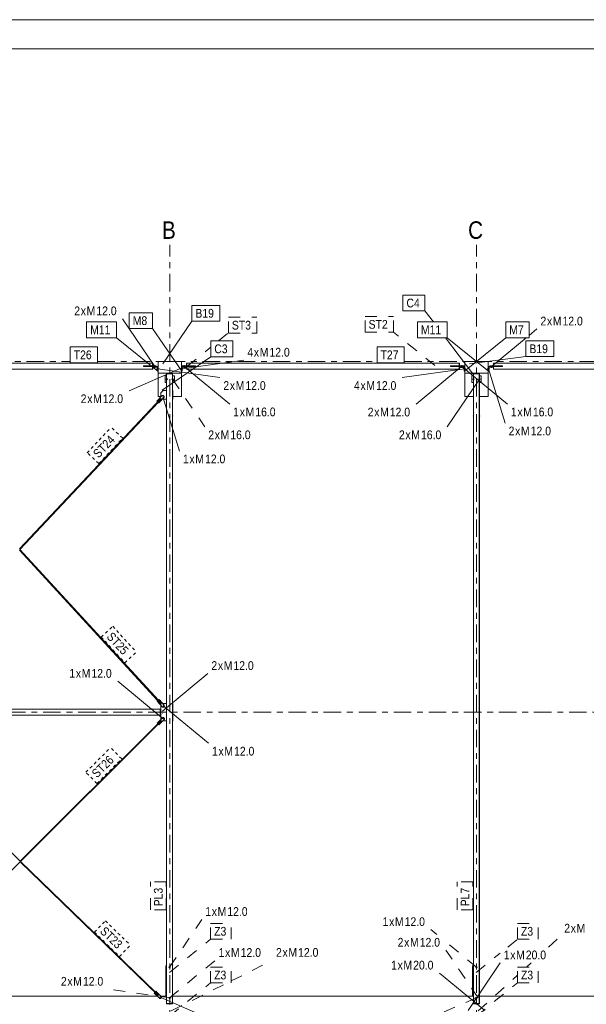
# Model space of a CAD drawing. Header units: millimetres. Extents: x -54 to 556, y -102 to 998.
# Tile 24 of 34: x 27 to 124, y 830 to 998. Entities that reach past the tile are written whole.
import ezdxf

# ---------------------------------------------------------------- set-up
doc = ezdxf.new("R2010")
doc.units = ezdxf.units.MM
for name, pattern in [('XKITLINE00', [0]), ('XKITLINE02', [4, 2, -2]), ('XKITLINE03', [6, 3, -1, 1, -1]), ('XKITLINE04', [3, 0.5, -0.5, 0.5, -0.5, 0.5, -0.5])]:
    doc.linetypes.add(name, pattern=pattern)
for name, color, linetype, lineweight in [('Arkusz rysunku', 3, 'Continuous', 0), ('Element', 2, 'Continuous', 0), ('Spoina', 1, 'Continuous', 0), ('Znak elementu', 2, 'Continuous', 0), ('Znak śruby', 4, 'Continuous', 0), ('Śruba', 3, 'Continuous', 0)]:
    doc.layers.add(name, color=color, linetype=linetype, lineweight=lineweight)
doc.styles.add('ARIAL', font='ARIAL.TTF')

msp = doc.modelspace()

# ---------------------------------------------------------------- hatches: boundary and pattern name
at = {"layer": 'Śruba'}
for points in [[(49.85, 939.25), (50, 939.25), (50, 939.15), (49.85, 939.15)], [(49.85, 939.15), (50, 939.15), (50, 939.05), (49.85, 939.05)], [(49.87, 939.25), (50.01, 939.25), (50.01, 939.15), (49.87, 939.15)], [(49.87, 939.15), (50.01, 939.15), (50.01, 939.05), (49.87, 939.05)], [(50.5, 938.82), (50.5, 938.68), (50.4, 938.68), (50.4, 938.82)], [(50.5, 938.82), (50.5, 938.68), (50.4, 938.68), (50.4, 938.82)], [(54.5, 938.68), (54.5, 938.82), (54.62, 938.82), (54.62, 938.68)], [(54.5, 938.68), (54.5, 938.82), (54.62, 938.82), (54.62, 938.68)], [(54.5, 938.68), (54.5, 938.82), (54.62, 938.82), (54.62, 938.68)], [(54.5, 938.68), (54.5, 938.82), (54.62, 938.82), (54.62, 938.68)], [(55.12, 939.17), (54.87, 939.17), (54.87, 939.29), (55.12, 939.29)], [(55.12, 939.03), (54.87, 939.03), (54.87, 939.15), (55.12, 939.15)], [(55.13, 939.15), (54.99, 939.15), (54.99, 939.25), (55.13, 939.25)], [(55.13, 939.03), (54.99, 939.03), (54.99, 939.15), (55.13, 939.15)], [(55.15, 939.15), (55, 939.15), (55, 939.25), (55.15, 939.25)], [(55.15, 939.03), (55, 939.03), (55, 939.15), (55.15, 939.15)], [(102.35, 939.25), (102.5, 939.25), (102.5, 939.15), (102.35, 939.15)], [(102.35, 939.15), (102.5, 939.15), (102.5, 939.03), (102.35, 939.03)], [(102.37, 939.25), (102.51, 939.25), (102.51, 939.15), (102.37, 939.15)], [(102.37, 939.15), (102.51, 939.15), (102.51, 939.03), (102.37, 939.03)], [(102.38, 939.29), (102.63, 939.29), (102.63, 939.17), (102.38, 939.17)], [(102.38, 939.15), (102.63, 939.15), (102.63, 939.03), (102.38, 939.03)], [(103, 938.82), (103, 938.68), (102.88, 938.68), (102.88, 938.82)], [(103, 938.82), (103, 938.68), (102.88, 938.68), (102.88, 938.82)], [(103, 938.82), (103, 938.68), (102.88, 938.68), (102.88, 938.82)], [(103, 938.82), (103, 938.68), (102.88, 938.68), (102.88, 938.82)], [(107, 938.68), (107, 938.82), (107.1, 938.82), (107.1, 938.68)], [(107, 938.68), (107, 938.82), (107.1, 938.82), (107.1, 938.68)], [(107.63, 939.15), (107.49, 939.15), (107.49, 939.25), (107.63, 939.25)], [(107.63, 939.05), (107.49, 939.05), (107.49, 939.15), (107.63, 939.15)], [(107.65, 939.15), (107.5, 939.15), (107.5, 939.25), (107.65, 939.25)], [(107.65, 939.05), (107.5, 939.05), (107.5, 939.15), (107.65, 939.15)], [(105.41, 937.01), (105.41, 937.02), (105.41, 937.03), (105.42, 937.03), (105.42, 937.04), (105.43, 937.05), (105.43, 937.06), (105.44, 937.06), (105.44, 937.07), (105.45, 937.07), (105.46, 937.08), (105.47, 937.08), (105.47, 937.09), (105.48, 937.09), (105.49, 937.09), (105.5, 937.09), (105.51, 937.09), (105.52, 937.09), (105.53, 937.09), (105.53, 937.08), (105.54, 937.08), (105.55, 937.07), (105.56, 937.07), (105.56, 937.06), (105.57, 937.06), (105.57, 937.05), (105.58, 937.04), (105.58, 937.03), (105.59, 937.03), (105.59, 937.02), (105.59, 937.01), (105.59, 937), (105.59, 936.99), (105.59, 936.98), (105.59, 936.97), (105.58, 936.97), (105.58, 936.96), (105.57, 936.95), (105.57, 936.94), (105.56, 936.94), (105.56, 936.93), (105.55, 936.93), (105.54, 936.92), (105.53, 936.92), (105.53, 936.91), (105.52, 936.91), (105.51, 936.91), (105.5, 936.91), (105.49, 936.91), (105.48, 936.91), (105.47, 936.91), (105.47, 936.92), (105.46, 936.92), (105.45, 936.93), (105.44, 936.93), (105.44, 936.94), (105.43, 936.94), (105.43, 936.95), (105.42, 936.96), (105.42, 936.97), (105.41, 936.97), (105.41, 936.98), (105.41, 936.99), (105.41, 937)], [(51.39, 933.96), (51.39, 933.96), (51.38, 933.95), (51.38, 933.94), (51.38, 933.94), (51.37, 933.93), (51.37, 933.93), (51.37, 933.92), (51.36, 933.92), (51.36, 933.91), (51.35, 933.91), (51.34, 933.91), (51.34, 933.9), (51.33, 933.9), (51.32, 933.9), (51.32, 933.9), (51.31, 933.9), (51.3, 933.9), (51.3, 933.9), (51.29, 933.91), (51.28, 933.91), (51.28, 933.91), (51.27, 933.92), (51.27, 933.92), (51.26, 933.93), (51.26, 933.93), (51.25, 933.94), (51.25, 933.94), (51.25, 933.95), (51.25, 933.96), (51.25, 933.96), (51.25, 933.97), (51.25, 933.98), (51.25, 933.98), (51.25, 933.99), (51.25, 934), (51.25, 934), (51.26, 934.01), (51.26, 934.01), (51.27, 934.02), (51.27, 934.02), (51.28, 934.03), (51.28, 934.03), (51.29, 934.04), (51.3, 934.04), (51.3, 934.04), (51.31, 934.04), (51.32, 934.04), (51.32, 934.04), (51.33, 934.04), (51.34, 934.04), (51.34, 934.04), (51.35, 934.03), (51.36, 934.03), (51.36, 934.02), (51.37, 934.02), (51.37, 934.02), (51.37, 934.01), (51.38, 934), (51.38, 934), (51.38, 933.99), (51.39, 933.98), (51.39, 933.98), (51.39, 933.97)], [(51.43, 881.1), (51.43, 881.09), (51.43, 881.09), (51.42, 881.08), (51.42, 881.07), (51.42, 881.07), (51.41, 881.06), (51.41, 881.06), (51.4, 881.05), (51.4, 881.05), (51.39, 881.05), (51.39, 881.04), (51.38, 881.04), (51.37, 881.04), (51.37, 881.04), (51.36, 881.04), (51.35, 881.04), (51.35, 881.04), (51.34, 881.04), (51.33, 881.04), (51.33, 881.05), (51.32, 881.05), (51.31, 881.05), (51.31, 881.06), (51.31, 881.06), (51.3, 881.07), (51.3, 881.07), (51.29, 881.08), (51.29, 881.09), (51.29, 881.09), (51.29, 881.1), (51.29, 881.11), (51.29, 881.11), (51.29, 881.12), (51.29, 881.13), (51.29, 881.13), (51.3, 881.14), (51.3, 881.15), (51.31, 881.15), (51.31, 881.16), (51.31, 881.16), (51.32, 881.17), (51.33, 881.17), (51.33, 881.17), (51.34, 881.17), (51.35, 881.18), (51.35, 881.18), (51.36, 881.18), (51.37, 881.18), (51.37, 881.18), (51.38, 881.17), (51.39, 881.17), (51.39, 881.17), (51.4, 881.17), (51.4, 881.16), (51.41, 881.16), (51.41, 881.15), (51.42, 881.15), (51.42, 881.14), (51.42, 881.13), (51.43, 881.13), (51.43, 881.12), (51.43, 881.11), (51.43, 881.11)], [(51.32, 880.19), (51.32, 880.19), (51.32, 880.18), (51.32, 880.17), (51.31, 880.17), (51.31, 880.16), (51.31, 880.16), (51.3, 880.15), (51.3, 880.15), (51.29, 880.14), (51.28, 880.14), (51.28, 880.14), (51.27, 880.13), (51.27, 880.13), (51.26, 880.13), (51.25, 880.13), (51.24, 880.13), (51.24, 880.13), (51.23, 880.13), (51.22, 880.14), (51.22, 880.14), (51.21, 880.14), (51.21, 880.15), (51.2, 880.15), (51.2, 880.16), (51.19, 880.16), (51.19, 880.17), (51.19, 880.17), (51.18, 880.18), (51.18, 880.19), (51.18, 880.19), (51.18, 880.2), (51.18, 880.21), (51.18, 880.21), (51.18, 880.22), (51.19, 880.23), (51.19, 880.23), (51.19, 880.24), (51.2, 880.24), (51.2, 880.25), (51.21, 880.25), (51.21, 880.26), (51.22, 880.26), (51.22, 880.26), (51.23, 880.27), (51.24, 880.27), (51.24, 880.27), (51.25, 880.27), (51.26, 880.27), (51.27, 880.27), (51.27, 880.27), (51.28, 880.26), (51.28, 880.26), (51.29, 880.26), (51.3, 880.25), (51.3, 880.25), (51.31, 880.24), (51.31, 880.24), (51.31, 880.23), (51.32, 880.23), (51.32, 880.22), (51.32, 880.21), (51.32, 880.21), (51.32, 880.2)], [(51.32, 879.79), (51.32, 879.79), (51.32, 879.78), (51.32, 879.77), (51.31, 879.77), (51.31, 879.76), (51.31, 879.76), (51.3, 879.75), (51.3, 879.75), (51.29, 879.74), (51.28, 879.74), (51.28, 879.74), (51.27, 879.73), (51.27, 879.73), (51.26, 879.73), (51.25, 879.73), (51.24, 879.73), (51.24, 879.73), (51.23, 879.73), (51.22, 879.74), (51.22, 879.74), (51.21, 879.74), (51.21, 879.75), (51.2, 879.75), (51.2, 879.76), (51.19, 879.76), (51.19, 879.77), (51.19, 879.77), (51.18, 879.78), (51.18, 879.79), (51.18, 879.79), (51.18, 879.8), (51.18, 879.81), (51.18, 879.81), (51.18, 879.82), (51.19, 879.83), (51.19, 879.83), (51.19, 879.84), (51.2, 879.84), (51.2, 879.85), (51.21, 879.85), (51.21, 879.86), (51.22, 879.86), (51.22, 879.86), (51.23, 879.87), (51.24, 879.87), (51.24, 879.87), (51.25, 879.87), (51.26, 879.87), (51.27, 879.87), (51.27, 879.87), (51.28, 879.86), (51.28, 879.86), (51.29, 879.86), (51.3, 879.85), (51.3, 879.85), (51.31, 879.84), (51.31, 879.84), (51.31, 879.83), (51.32, 879.83), (51.32, 879.82), (51.32, 879.81), (51.32, 879.81), (51.32, 879.8)], [(51.45, 878.87), (51.44, 878.86), (51.44, 878.86), (51.44, 878.85), (51.44, 878.84), (51.43, 878.84), (51.43, 878.83), (51.43, 878.83), (51.42, 878.82), (51.41, 878.82), (51.41, 878.81), (51.4, 878.81), (51.4, 878.81), (51.39, 878.81), (51.38, 878.81), (51.38, 878.81), (51.37, 878.81), (51.36, 878.81), (51.36, 878.81), (51.35, 878.81), (51.34, 878.81), (51.34, 878.82), (51.33, 878.82), (51.33, 878.83), (51.32, 878.83), (51.32, 878.84), (51.31, 878.84), (51.31, 878.85), (51.31, 878.86), (51.31, 878.86), (51.31, 878.87), (51.31, 878.88), (51.31, 878.88), (51.31, 878.89), (51.31, 878.9), (51.31, 878.9), (51.31, 878.91), (51.32, 878.91), (51.32, 878.92), (51.33, 878.93), (51.33, 878.93), (51.34, 878.93), (51.34, 878.94), (51.35, 878.94), (51.36, 878.94), (51.36, 878.94), (51.37, 878.95), (51.38, 878.95), (51.38, 878.95), (51.39, 878.94), (51.4, 878.94), (51.4, 878.94), (51.41, 878.94), (51.41, 878.93), (51.42, 878.93), (51.43, 878.93), (51.43, 878.92), (51.43, 878.92), (51.44, 878.91), (51.44, 878.9), (51.44, 878.9), (51.44, 878.89), (51.45, 878.88), (51.45, 878.88)], [(50.93, 831.22), (50.93, 831.21), (50.93, 831.21), (50.93, 831.2), (50.92, 831.19), (50.92, 831.19), (50.92, 831.18), (50.91, 831.18), (50.91, 831.17), (50.9, 831.17), (50.89, 831.16), (50.89, 831.16), (50.88, 831.16), (50.88, 831.16), (50.87, 831.16), (50.86, 831.16), (50.86, 831.16), (50.85, 831.16), (50.84, 831.16), (50.84, 831.16), (50.83, 831.16), (50.82, 831.17), (50.82, 831.17), (50.81, 831.18), (50.81, 831.18), (50.8, 831.19), (50.8, 831.19), (50.8, 831.2), (50.79, 831.21), (50.79, 831.21), (50.79, 831.22), (50.79, 831.23), (50.79, 831.23), (50.79, 831.24), (50.79, 831.25), (50.8, 831.25), (50.8, 831.26), (50.8, 831.26), (50.81, 831.27), (50.81, 831.28), (50.82, 831.28), (50.82, 831.28), (50.83, 831.29), (50.84, 831.29), (50.84, 831.29), (50.85, 831.29), (50.86, 831.3), (50.86, 831.3), (50.87, 831.3), (50.88, 831.29), (50.88, 831.29), (50.89, 831.29), (50.89, 831.29), (50.9, 831.28), (50.91, 831.28), (50.91, 831.28), (50.92, 831.27), (50.92, 831.26), (50.92, 831.26), (50.93, 831.25), (50.93, 831.25), (50.93, 831.24), (50.93, 831.23), (50.93, 831.23)]]:
    msp.add_hatch(color=256, dxfattribs=at).paths.add_polyline_path(points, flags=17)

# ---------------------------------------------------------------- linework, layer by layer
at = {"layer": 'Arkusz rysunku', "linetype": 'XKITLINE00', "lineweight": 0}
for p, q in [((556.05, 998.5), (-53.95, 998.5)), ((551.05, 993.5), (-48.95, 993.5))]:
    msp.add_line(p, q, dxfattribs=at)
at = {"layer": 'Element', "linetype": 'XKITLINE00', "lineweight": 0}
for p, q in [((5.94, 939.7), (49.53, 939.7)), ((49.53, 938.7), (5.94, 938.7)), ((48.03, 939.15), (48.03, 939.25)), ((48.03, 939.25), (50.17, 939.25)), ((49.7, 939.15), (48.03, 939.15)), ((49.53, 939.25), (49.53, 939.7)), ((49.6, 939.7), (49.53, 939.7)), ((49.53, 939.25), (49.53, 939.7)), ((49.53, 939.15), (49.53, 938.7)), ((49.53, 938.7), (49.53, 939.15)), ((49.53, 938.7), (49.6, 938.7)), ((49.57, 939.25), (49.57, 939.7)), ((49.57, 938.7), (49.57, 939.15)), ((49.6, 939.25), (49.6, 939.7)), ((49.6, 938.7), (49.6, 939.15)), ((49.7, 939.05), (49.7, 939.15)), ((49.7, 939.15), (50.5, 939.15)), ((50.4, 939.05), (49.7, 939.05)), ((49.92, 939.15), (49.92, 939.25)), ((50.17, 939.15), (50.17, 939.25)), ((50.17, 939.25), (50.19, 939.25)), ((50.19, 939.15), (50.19, 939.25)), ((50.4, 938.35), (50.4, 939.05)), ((54.5, 940), (50.5, 940)), ((50.5, 938), (50.5, 940)), ((54.5, 938), (54.5, 940)), ((55.3, 939.15), (54.5, 939.15)), ((54.62, 938.35), (54.62, 939.03)), ((54.62, 939.03), (55.3, 939.03)), ((54.65, 939.17), (54.65, 939.29)), ((54.65, 939.29), (55.4, 939.29)), ((54.65, 939.17), (54.81, 939.17)), ((54.81, 939.15), (54.81, 939.25)), ((56.94, 939.25), (54.81, 939.25)), ((54.83, 939.25), (54.83, 939.29)), ((55.05, 939.15), (55.05, 939.25)), ((55.12, 939.25), (55.12, 939.29)), ((55.3, 939.03), (55.3, 939.15)), ((56.94, 939.15), (55.3, 939.15)), ((55.4, 939.25), (55.4, 939.7)), ((55.4, 939.7), (55.44, 939.7)), ((55.4, 939.15), (55.4, 938.7)), ((55.4, 938.7), (55.44, 938.7)), ((55.44, 939.7), (55.44, 939.25)), ((55.44, 939.7), (102.03, 939.7)), ((55.44, 939.25), (55.44, 939.7)), ((55.44, 938.7), (55.44, 939.15)), ((55.44, 938.7), (55.44, 939.15)), ((102.03, 938.7), (55.44, 938.7)), ((56.94, 939.15), (56.94, 939.25)), ((56.94, 939.25), (56.94, 939.25)), ((56.94, 939.15), (56.94, 939.25)), ((56.94, 939.15), (56.94, 939.15)), ((100.53, 939.15), (100.53, 939.25)), ((100.53, 939.25), (102.67, 939.25)), ((102.2, 939.15), (100.53, 939.15)), ((102.1, 939.7), (102.03, 939.7)), ((102.03, 939.25), (102.03, 939.7)), ((102.03, 939.25), (102.03, 939.7)), ((102.03, 938.7), (102.03, 939.15)), ((102.03, 939.15), (102.03, 938.7)), ((102.03, 938.7), (102.1, 938.7)), ((102.07, 939.25), (102.07, 939.7)), ((102.07, 938.7), (102.07, 939.15)), ((102.1, 939.25), (102.1, 939.7)), ((102.1, 939.29), (102.66, 939.29)), ((102.1, 938.7), (102.1, 939.15)), ((102.2, 939.03), (102.2, 939.15)), ((102.2, 939.15), (103, 939.15)), ((102.88, 939.03), (102.2, 939.03)), ((102.38, 939.25), (102.38, 939.29)), ((102.42, 939.15), (102.42, 939.25)), ((102.66, 939.25), (102.66, 939.29)), ((102.66, 939.29), (102.84, 939.29)), ((102.67, 939.15), (102.67, 939.25)), ((102.67, 939.25), (102.69, 939.25)), ((102.69, 939.15), (102.69, 939.25)), ((102.69, 939.17), (102.84, 939.17)), ((102.84, 939.17), (102.84, 939.29)), ((102.84, 939.17), (102.84, 939.29)), ((102.88, 938.35), (102.88, 939.03)), ((107, 940), (103, 940)), ((103, 938), (103, 940)), ((107, 938), (107, 940)), ((107.8, 939.15), (107, 939.15)), ((107.1, 938.35), (107.1, 939.05)), ((107.1, 939.05), (107.8, 939.05)), ((107.31, 939.15), (107.31, 939.25)), ((109.44, 939.25), (107.31, 939.25)), ((107.55, 939.15), (107.55, 939.25)), ((107.8, 939.05), (107.8, 939.15)), ((109.44, 939.15), (107.8, 939.15)), ((107.9, 939.25), (107.9, 939.7)), ((107.9, 939.7), (107.94, 939.7)), ((107.9, 939.15), (107.9, 938.7)), ((107.9, 938.7), (107.94, 938.7)), ((107.94, 939.7), (107.94, 939.25)), ((107.94, 939.7), (154.53, 939.7)), ((107.94, 939.25), (107.94, 939.7)), ((107.94, 938.7), (107.94, 939.15)), ((107.94, 938.7), (107.94, 939.15)), ((154.53, 938.7), (107.94, 938.7)), ((109.44, 939.15), (109.44, 939.25)), ((109.44, 939.25), (109.44, 939.25)), ((109.44, 939.15), (109.44, 939.25)), ((109.44, 939.15), (109.44, 939.15)), ((50.5, 938.35), (50.4, 938.35)), ((54.5, 938), (50.5, 938)), ((50.5, 934), (50.5, 938)), ((51.7, 937.58), (51.97, 937.58)), ((51.7, 936.42), (51.7, 937.58)), ((52.97, 937.9), (51.97, 937.9)), ((51.97, 937.9), (51.97, 830.18)), ((52.97, 937.9), (52.97, 937.9)), ((52.97, 937.9), (52.97, 830.18)), ((53, 937.9), (52.97, 937.9)), ((52.97, 937.9), (52.97, 830.18)), ((52.99, 937.48), (52.97, 937.48)), ((52.97, 937.4), (52.99, 937.4)), ((52.99, 937.4), (52.99, 937.48)), ((53, 830.18), (53, 937.9)), ((53, 830.18), (53, 937.9)), ((53, 937.58), (53.3, 937.58)), ((53.3, 936.42), (53.3, 937.58)), ((54.5, 938.35), (54.62, 938.35)), ((54.5, 934), (54.5, 938)), ((103, 938.35), (102.88, 938.35)), ((107, 938), (103, 938)), ((103, 934), (103, 938)), ((104.2, 937.58), (104.47, 937.58)), ((104.2, 936.42), (104.2, 937.58)), ((105.47, 937.9), (104.47, 937.9)), ((104.47, 937.9), (104.47, 830.18)), ((105.47, 937.9), (105.47, 937.9)), ((105.47, 937.9), (105.47, 830.18)), ((105.5, 937.9), (105.47, 937.9)), ((105.47, 937.9), (105.47, 830.18)), ((105.49, 937.48), (105.47, 937.48)), ((105.47, 937.4), (105.49, 937.4)), ((105.49, 937.4), (105.49, 937.48)), ((105.5, 830.18), (105.5, 937.9)), ((105.5, 830.18), (105.5, 937.9)), ((105.5, 937.58), (105.8, 937.58)), ((105.5, 937.4), (105.5, 937.48)), ((105.5, 937.48), (105.5, 937.48)), ((105.5, 937.4), (105.5, 937.4)), ((105.8, 936.42), (105.8, 937.58)), ((107, 938.35), (107.1, 938.35)), ((107, 934), (107, 938)), ((51.7, 936.42), (51.97, 936.42)), ((52.99, 936.6), (52.97, 936.6)), ((52.97, 936.52), (52.99, 936.52)), ((52.99, 936.52), (52.99, 936.6)), ((53, 936.42), (53.3, 936.42)), ((104.2, 936.42), (104.47, 936.42)), ((105.49, 936.6), (105.47, 936.6)), ((105.47, 936.52), (105.49, 936.52)), ((105.49, 936.52), (105.49, 936.6)), ((105.5, 936.52), (105.5, 936.6)), ((105.5, 936.6), (105.5, 936.6)), ((105.5, 936.52), (105.5, 936.52)), ((105.5, 936.42), (105.8, 936.42)), ((26.77, 907.93), (50.97, 933.68)), ((50.31, 933.2), (51.23, 934.19)), ((50.96, 933.68), (50.42, 933.1)), ((50.5, 934), (51, 934)), ((50.5, 933.02), (51.05, 933.6)), ((51.54, 933.9), (50.61, 932.92)), ((51.54, 933.9), (50.62, 932.92)), ((51.05, 933.6), (50.96, 933.68)), ((51.01, 933.64), (50.99, 933.66)), ((51, 934.64), (51.4, 935.04)), ((51, 933.94), (51, 934.64)), ((51.03, 933.63), (51.01, 933.64)), ((51.23, 934.19), (51.37, 934.19)), ((51.4, 933.54), (51.3, 933.64)), ((51.38, 934.19), (51.37, 934.19)), ((51.37, 934.19), (51.53, 934.04)), ((51.54, 934.04), (51.38, 934.19)), ((51.4, 935.04), (51.97, 935.04)), ((51.4, 933.54), (51.97, 933.54)), ((51.54, 934.04), (51.53, 934.04)), ((51.53, 934.04), (51.54, 933.9)), ((51.54, 933.9), (51.54, 934.04)), ((51.54, 933.9), (51.54, 933.9)), ((53, 935.04), (53.05, 935.04)), ((53, 933.54), (53.05, 933.54)), ((53, 933.54), (53, 929.13)), ((53.05, 935.04), (53.05, 933.54)), ((53.05, 935.04), (53.05, 935.04)), ((53.05, 935.04), (53.05, 933.54)), ((53.05, 934), (54.5, 934)), ((53.05, 933.54), (53.05, 933.54)), ((103, 934), (104.47, 934)), ((105.5, 934.9), (105.5, 934.9)), ((105.5, 934.9), (105.5, 929.13)), ((105.5, 934), (107, 934)), ((105.5, 933.71), (105.5, 933.71)), ((26.85, 907.84), (50.51, 933.02)), ((50.42, 933.1), (50.31, 933.2)), ((50.42, 933.1), (50.42, 933.1)), ((50.61, 932.92), (50.5, 933.02)), ((50.62, 932.92), (50.61, 932.92)), ((51.95, 930.73), (51.97, 930.73)), ((51.95, 930.67), (51.95, 930.73)), ((51.95, 930.67), (51.97, 930.67)), ((53, 930.73), (53.05, 930.73)), ((53, 930.67), (53.05, 930.67)), ((53.05, 930.67), (53.05, 930.73)), ((104.45, 930.73), (104.47, 930.73)), ((104.45, 930.67), (104.45, 930.73)), ((104.45, 930.67), (104.47, 930.67)), ((105.5, 930.73), (105.55, 930.73)), ((105.5, 930.67), (105.55, 930.67)), ((105.55, 930.67), (105.55, 930.73)), ((53, 929.13), (53, 929.13)), ((105.5, 929.13), (105.5, 929.13)), ((51.01, 881.4), (26.77, 907.75)), ((50.56, 882.07), (26.85, 907.84)), ((50.36, 881.89), (50.47, 881.99)), ((51.27, 880.89), (50.36, 881.89)), ((50.47, 881.99), (50.47, 881.99)), ((50.47, 881.99), (51.01, 881.4)), ((50.56, 882.07), (50.67, 882.17)), ((51.1, 881.48), (50.56, 882.07)), ((51.58, 881.18), (50.67, 882.17)), ((50.67, 882.17), (50.67, 882.17)), ((50.67, 882.17), (51.58, 881.18)), ((51.01, 881.4), (51.1, 881.48)), ((51.04, 881.42), (51.06, 881.44)), ((51.06, 881.44), (51.07, 881.46)), ((51.34, 881.44), (51.4, 881.5)), ((51.4, 881.5), (51.97, 881.5)), ((51.58, 881.04), (51.58, 881.18)), ((51.58, 881.18), (51.58, 881.18)), ((51.58, 881.18), (51.58, 881.04)), ((53, 881.5), (53.05, 881.5)), ((53.05, 881.5), (53.05, 878.5)), ((53.05, 881.5), (53.05, 881.5)), ((53.05, 881.5), (53.05, 878.5)), ((2.79, 880.5), (50.85, 880.5)), ((2.79, 879.5), (50.85, 879.5)), ((50.85, 880.5), (50.85, 879.5)), ((50.91, 880.5), (50.85, 880.5)), ((50.85, 879.5), (50.85, 880.5)), ((50.91, 879.5), (50.85, 879.5)), ((50.89, 879.5), (50.89, 880.5)), ((50.91, 879.5), (50.91, 880.5)), ((50.92, 880.5), (50.91, 880.5)), ((50.91, 880.48), (50.91, 880.5)), ((50.91, 880.48), (51, 880.48)), ((50.91, 879.5), (50.91, 879.52)), ((50.91, 879.52), (51, 879.52)), ((50.91, 879.5), (50.92, 879.5)), ((50.92, 880.48), (50.92, 880.5)), ((50.92, 879.5), (50.92, 879.52)), ((51, 881.1), (51.04, 881.14)), ((51, 878.9), (51, 881.1)), ((51.41, 880.89), (51.27, 880.89)), ((51.58, 881.04), (51.41, 880.89)), ((51.41, 880.89), (51.42, 880.89)), ((51.42, 880.89), (51.58, 881.04)), ((51.58, 881.04), (51.58, 881.04)), ((2.8, 877.89), (26.89, 854.54)), ((26.89, 854.54), (51.02, 878.6)), ((26.98, 854.46), (50.53, 877.95)), ((50.34, 878.14), (51.3, 879.1)), ((50.45, 878.04), (50.34, 878.14)), ((51.01, 878.6), (50.45, 878.04)), ((50.45, 878.04), (50.45, 878.04)), ((50.53, 877.95), (51.1, 878.52)), ((50.64, 877.85), (50.53, 877.95)), ((51.6, 878.8), (50.64, 877.85)), ((51.59, 878.8), (50.64, 877.85)), ((50.64, 877.85), (50.64, 877.85)), ((51.05, 878.85), (51, 878.9)), ((51.1, 878.52), (51.01, 878.6)), ((51.06, 878.56), (51.04, 878.58)), ((51.07, 878.54), (51.06, 878.56)), ((51.3, 879.1), (51.44, 879.1)), ((51.4, 878.5), (51.35, 878.55)), ((51.4, 878.5), (51.97, 878.5)), ((51.6, 878.94), (51.44, 879.1)), ((51.44, 879.1), (51.44, 879.1)), ((51.44, 879.1), (51.59, 878.94)), ((51.6, 878.94), (51.59, 878.94)), ((51.59, 878.94), (51.59, 878.8)), ((51.6, 878.8), (51.59, 878.8)), ((51.6, 878.8), (51.6, 878.94)), ((53, 878.5), (53.05, 878.5)), ((53.05, 878.5), (53.05, 878.5)), ((4.52, 832.06), (26.89, 854.38)), ((26.89, 854.38), (50.5, 831.5)), ((26.98, 854.46), (50.01, 832.14)), ((53, 838.31), (53, 838.31)), ((53, 838.31), (53, 832.28)), ((105.5, 838.31), (105.5, 838.31)), ((105.5, 838.31), (105.5, 832.28)), ((51.84, 831.4), (51.84, 836.58)), ((51.84, 836.58), (51.97, 836.58)), ((51.95, 836.79), (51.97, 836.79)), ((51.95, 836.73), (51.95, 836.79)), ((51.95, 836.73), (51.97, 836.73)), ((53, 836.79), (53.05, 836.79)), ((53, 836.73), (53.05, 836.73)), ((53.05, 836.73), (53.05, 836.79)), ((104.34, 831.4), (104.34, 836.58)), ((104.34, 836.58), (104.47, 836.58)), ((104.45, 836.79), (104.47, 836.79)), ((104.45, 836.73), (104.45, 836.79)), ((104.45, 836.73), (104.47, 836.73)), ((105.5, 836.79), (105.55, 836.79)), ((105.5, 836.73), (105.55, 836.73)), ((105.55, 836.73), (105.55, 836.79)), ((53, 833.49), (53, 833.49)), ((105.5, 833.49), (105.5, 833.49)), ((4.07, 831.4), (50.38, 831.4)), ((49.82, 831.94), (49.92, 832.05)), ((50.79, 831.01), (49.82, 831.94)), ((49.92, 832.05), (49.92, 832.05)), ((49.92, 832.05), (50.5, 831.5)), ((50.01, 832.14), (50.11, 832.25)), ((50.58, 831.58), (50.01, 832.14)), ((51.08, 831.31), (50.11, 832.25)), ((50.11, 832.25), (50.11, 832.25)), ((50.11, 832.25), (51.08, 831.31)), ((50.5, 831.5), (50.58, 831.58)), ((50.52, 831.52), (50.54, 831.54)), ((50.54, 831.54), (50.56, 831.56)), ((50.93, 831.01), (50.79, 831.01)), ((50.93, 831.01), (51.09, 831.17)), ((51.08, 831.17), (50.93, 831.01)), ((50.93, 831.01), (50.93, 831.01)), ((50.99, 831.4), (51.97, 831.4)), ((51.09, 831.17), (51.08, 831.31)), ((51.08, 831.31), (51.08, 831.31)), ((51.08, 831.31), (51.08, 831.17)), ((51.09, 831.17), (51.08, 831.17)), ((53, 832.28), (53, 832.28)), ((53, 831.4), (104.47, 831.4)), ((105.5, 832.28), (105.5, 832.28)), ((105.5, 831.4), (149.93, 831.4)), ((51.97, 830.18), (52.97, 830.18)), ((51.97, 830.1), (51.97, 830.18)), ((53, 830.1), (51.97, 830.1)), ((52.97, 830.18), (52.97, 830.18)), ((53, 830.18), (52.97, 830.18)), ((52.97, 830.1), (52.97, 830.18)), ((53, 830.18), (53, 830.18)), ((53, 830.1), (53, 830.18)), ((104.47, 830.18), (105.47, 830.18)), ((104.47, 830.1), (104.47, 830.18)), ((105.5, 830.1), (104.47, 830.1)), ((105.47, 830.18), (105.47, 830.18)), ((105.5, 830.18), (105.47, 830.18)), ((105.47, 830.1), (105.47, 830.18)), ((105.5, 830.18), (105.5, 830.18)), ((105.5, 830.1), (105.5, 830.18))]:
    msp.add_line(p, q, dxfattribs=at)
at = {"layer": 'Spoina', "linetype": 'XKITLINE03', "lineweight": 0}
for p, q in [((52.5, -20), (52.5, 960)), ((105, -20), (105, 960)), ((-20, 940), (35.48, 940)), ((40.13, 940), (87.98, 940)), ((92.63, 940), (140.48, 940)), ((-5.16, 880), (440, 880))]:
    msp.add_line(p, q, dxfattribs=at)
at = {"layer": 'Znak elementu', "linetype": 'XKITLINE00', "lineweight": 0}
for p, q in [((92.42, 951.37), (96.18, 951.37)), ((92.42, 948.67), (92.42, 951.37)), ((96.18, 948.67), (96.18, 951.37)), ((56.3, 949.61), (61.06, 949.61)), ((56.3, 946.91), (56.3, 949.61)), ((61.06, 946.91), (61.06, 949.61)), ((92.42, 948.67), (96.18, 948.67)), ((97.63, 946.78), (96.18, 948.67)), ((45.58, 948.36), (49.56, 948.36)), ((45.58, 945.66), (45.58, 948.36)), ((49.56, 945.66), (49.56, 948.36)), ((51.3, 939.6), (56.3, 946.91)), ((56.3, 946.91), (61.06, 946.91)), ((38.29, 946.78), (43.38, 946.78)), ((38.29, 944.08), (38.29, 946.78)), ((43.38, 944.08), (43.38, 946.78)), ((45.58, 945.66), (49.56, 945.66)), ((54.56, 938.35), (49.56, 945.66)), ((94.89, 946.78), (99.98, 946.78)), ((94.89, 944.08), (94.89, 946.78)), ((99.98, 944.08), (99.98, 946.78)), ((110.01, 946.78), (113.99, 946.78)), ((110.01, 944.08), (110.01, 946.78)), ((113.99, 944.08), (113.99, 946.78)), ((38.29, 944.08), (43.38, 944.08)), ((50.45, 938.35), (43.38, 944.08)), ((59.53, 943.53), (63.29, 943.53)), ((59.53, 940.83), (59.53, 943.53)), ((63.29, 940.83), (63.29, 943.53)), ((94.89, 944.08), (99.98, 944.08)), ((104.4, 937.9), (99.69, 944.08)), ((107.05, 938.35), (99.98, 944.08)), ((102.94, 938.35), (110.01, 944.08)), ((110.01, 944.08), (113.99, 944.08)), ((113.46, 943.54), (118.22, 943.54)), ((113.46, 940.84), (113.46, 943.54)), ((118.22, 940.84), (118.22, 943.54)), ((35.48, 942.5), (40.13, 942.5)), ((35.48, 939.8), (35.48, 942.5)), ((40.13, 939.8), (40.13, 942.5)), ((87.98, 942.5), (92.63, 942.5)), ((87.98, 939.8), (87.98, 942.5)), ((92.63, 939.8), (92.63, 942.5)), ((51.24, 935.11), (59.53, 940.83)), ((59.53, 940.83), (63.29, 940.83)), ((103.8, 939.6), (113.46, 940.84)), ((113.46, 940.84), (118.22, 940.84)), ((35.48, 939.8), (40.13, 939.8)), ((87.98, 939.8), (92.63, 939.8))]:
    msp.add_line(p, q, dxfattribs=at)
at = {"layer": 'Znak elementu', "linetype": 'XKITLINE02', "lineweight": 0}
for p, q in [((62.54, 947.58), (67.4, 947.58)), ((62.54, 944.88), (62.54, 947.58)), ((67.4, 944.88), (67.4, 947.58)), ((85.94, 947.72), (90.81, 947.72)), ((85.94, 945.02), (85.94, 947.72)), ((90.81, 945.02), (90.81, 947.72)), ((60.86, 943.53), (62.54, 944.88)), ((62.54, 944.88), (67.4, 944.88)), ((85.94, 945.02), (90.81, 945.02)), ((97.88, 939.3), (90.81, 945.02)), ((55.46, 939.16), (59.53, 942.45)), ((49.2, 846.19), (49.2, 850.95)), ((51.9, 850.95), (49.2, 850.95)), ((51.9, 846.19), (51.9, 850.95)), ((101.7, 846.19), (101.7, 850.95)), ((104.4, 850.95), (101.7, 850.95)), ((104.4, 846.19), (104.4, 850.95)), ((51.9, 846.19), (49.2, 846.19)), ((104.4, 846.19), (101.7, 846.19)), ((59.51, 843.86), (63.04, 843.86)), ((59.51, 841.16), (59.51, 843.86)), ((63.04, 841.16), (63.04, 843.86)), ((112.01, 843.86), (115.54, 843.86)), ((112.01, 841.16), (112.01, 843.86)), ((115.54, 841.16), (115.54, 843.86)), ((52.44, 835.44), (59.51, 841.16)), ((59.51, 841.16), (63.04, 841.16)), ((110.34, 839.82), (112.01, 841.16)), ((112.01, 841.16), (115.54, 841.16)), ((104.93, 835.44), (109.06, 838.78)), ((59.51, 836.38), (63.04, 836.38)), ((59.51, 833.68), (59.51, 836.38)), ((63.04, 833.68), (63.04, 836.38)), ((112.01, 836.38), (115.54, 836.38)), ((112.01, 833.68), (112.01, 836.38)), ((115.54, 833.68), (115.54, 836.38)), ((52.44, 827.96), (59.51, 833.68)), ((59.51, 833.68), (63.04, 833.68)), ((104.93, 827.96), (112.01, 833.68)), ((112.01, 833.68), (115.54, 833.68))]:
    msp.add_line(p, q, dxfattribs=at)
at = {"layer": 'Znak elementu', "linetype": 'XKITLINE04', "lineweight": 0}
for p, q in [((38.39, 924.39), (42.49, 928.75)), ((44.46, 926.9), (42.49, 928.75)), ((40.36, 922.54), (44.46, 926.9)), ((40.36, 922.54), (38.39, 924.39)), ((40.76, 892.87), (42.75, 894.7)), ((42.75, 894.7), (46.8, 890.29)), ((40.76, 892.87), (44.81, 888.47)), ((44.81, 888.47), (46.8, 890.29)), ((38.15, 869.72), (42.38, 873.95)), ((44.29, 872.03), (42.38, 873.95)), ((40.05, 867.81), (44.29, 872.03)), ((40.05, 867.81), (38.15, 869.72)), ((39.61, 842.36), (41.49, 844.3)), ((41.49, 844.3), (45.78, 840.13)), ((39.61, 842.36), (43.9, 838.2)), ((43.9, 838.2), (45.78, 840.13))]:
    msp.add_line(p, q, dxfattribs=at)
at = {"layer": 'Znak śruby', "linetype": 'XKITLINE00', "lineweight": 0}
for p, q in [((49.94, 939.15), (44.44, 947.33)), ((113.99, 944.45), (115.35, 945.58)), ((107.57, 939.15), (113.53, 944.08)), ((54.56, 938.75), (65.19, 940.25)), ((55.07, 939.14), (45.55, 934.99)), ((50.45, 938.75), (61.08, 937.25)), ((54.99, 939.16), (62.77, 932.73)), ((102.94, 938.75), (92.31, 937.25)), ((102.44, 939.14), (94.66, 932.71)), ((102.51, 939.16), (110.28, 932.73)), ((107.05, 938.75), (109.9, 929.47)), ((105.5, 937), (100, 928.82)), ((51.32, 933.97), (54.17, 924.69)), ((51.26, 880.2), (59.03, 886.63)), ((51.38, 878.88), (43.6, 885.3)), ((51.36, 881.11), (59.14, 874.68)), ((103.56, 828.94), (109.06, 837.12)), ((106.44, 828.94), (98.66, 835.37)), ((50.87, 831.23), (60.39, 827.08))]:
    msp.add_line(p, q, dxfattribs=at)
at = {"layer": 'Znak śruby', "linetype": 'XKITLINE02', "lineweight": 0}
for p, q in [((53, 937), (58.5, 928.82)), ((52.49, 836.38), (57.99, 844.55)), ((98.21, 841.98), (97.21, 842.81)), ((117.35, 839.82), (119.42, 841.69)), ((104.98, 836.38), (99.78, 840.68)), ((105.28, 831.1), (99.78, 839.28)), ((52.49, 831.1), (60.27, 837.53)), ((63.04, 834.02), (70.1, 837.55)), ((113.55, 836.38), (114.36, 837.12)), ((105.28, 828.9), (112.01, 834.98)), ((52.78, 831.1), (42.15, 832.6)), ((52.78, 828.9), (62.36, 833.68)), ((104.99, 831.1), (95.46, 826.95))]:
    msp.add_line(p, q, dxfattribs=at)
at = {"layer": 'Śruba', "linetype": 'XKITLINE00', "lineweight": 0}
for p, q in [((49.85, 939.25), (49.85, 939.15)), ((49.85, 939.15), (49.85, 939.05)), ((49.87, 939.25), (49.87, 939.15)), ((49.87, 939.15), (49.87, 939.05)), ((49.93, 939.35), (49.93, 938.95)), ((49.94, 939.35), (49.94, 938.95)), ((50, 939.25), (50, 939.15)), ((50, 939.15), (50, 939.05)), ((50.01, 939.25), (50.01, 939.15)), ((50.01, 939.15), (50.01, 939.05)), ((50.67, 938.75), (50.23, 938.75)), ((50.67, 938.75), (50.23, 938.75)), ((50.5, 938.82), (50.4, 938.82)), ((50.5, 938.82), (50.4, 938.82)), ((50.5, 938.68), (50.4, 938.68)), ((50.5, 938.68), (50.4, 938.68)), ((54.34, 938.75), (54.78, 938.75)), ((54.34, 938.75), (54.78, 938.75)), ((54.34, 938.75), (54.78, 938.75)), ((54.34, 938.75), (54.78, 938.75)), ((54.5, 938.82), (54.62, 938.82)), ((54.5, 938.82), (54.62, 938.82)), ((54.5, 938.82), (54.62, 938.82)), ((54.5, 938.82), (54.62, 938.82)), ((54.5, 938.68), (54.62, 938.68)), ((54.5, 938.68), (54.62, 938.68)), ((54.5, 938.68), (54.62, 938.68)), ((54.5, 938.68), (54.62, 938.68)), ((54.87, 939.29), (54.87, 939.17)), ((54.87, 939.15), (54.87, 939.03)), ((54.99, 939.41), (54.99, 938.91)), ((54.99, 939.25), (54.99, 939.15)), ((54.99, 939.15), (54.99, 939.03)), ((55, 939.25), (55, 939.15)), ((55, 939.15), (55, 939.03)), ((55.06, 939.34), (55.06, 938.94)), ((55.07, 939.34), (55.07, 938.94)), ((55.12, 939.29), (55.12, 939.17)), ((55.12, 939.15), (55.12, 939.03)), ((55.13, 939.25), (55.13, 939.15)), ((55.13, 939.15), (55.13, 939.03)), ((55.15, 939.25), (55.15, 939.15)), ((55.15, 939.15), (55.15, 939.03)), ((102.35, 939.25), (102.35, 939.15)), ((102.35, 939.15), (102.35, 939.03)), ((102.37, 939.25), (102.37, 939.15)), ((102.37, 939.15), (102.37, 939.03)), ((102.38, 939.29), (102.38, 939.17)), ((102.38, 939.15), (102.38, 939.03)), ((102.43, 939.34), (102.43, 938.94)), ((102.44, 939.34), (102.44, 938.94)), ((102.5, 939.25), (102.5, 939.15)), ((102.5, 939.15), (102.5, 939.03)), ((102.51, 939.41), (102.51, 938.91)), ((102.51, 939.25), (102.51, 939.15)), ((102.51, 939.15), (102.51, 939.03)), ((102.63, 939.29), (102.63, 939.17)), ((102.63, 939.15), (102.63, 939.03)), ((103.16, 938.75), (102.72, 938.75)), ((103.16, 938.75), (102.72, 938.75)), ((103.16, 938.75), (102.72, 938.75)), ((103.16, 938.75), (102.72, 938.75)), ((103, 938.82), (102.88, 938.82)), ((103, 938.82), (102.88, 938.82)), ((103, 938.82), (102.88, 938.82)), ((103, 938.82), (102.88, 938.82)), ((103, 938.68), (102.88, 938.68)), ((103, 938.68), (102.88, 938.68)), ((103, 938.68), (102.88, 938.68)), ((103, 938.68), (102.88, 938.68)), ((106.83, 938.75), (107.27, 938.75)), ((106.83, 938.75), (107.27, 938.75)), ((107, 938.82), (107.1, 938.82)), ((107, 938.82), (107.1, 938.82)), ((107, 938.68), (107.1, 938.68)), ((107, 938.68), (107.1, 938.68)), ((107.49, 939.25), (107.49, 939.15)), ((107.49, 939.15), (107.49, 939.05)), ((107.5, 939.25), (107.5, 939.15)), ((107.5, 939.15), (107.5, 939.05)), ((107.56, 939.35), (107.56, 938.95)), ((107.57, 939.35), (107.57, 938.95)), ((107.63, 939.25), (107.63, 939.15)), ((107.63, 939.15), (107.63, 939.05)), ((107.65, 939.25), (107.65, 939.15)), ((107.65, 939.15), (107.65, 939.05)), ((51.82, 937), (51.94, 937)), ((52, 937.18), (52, 937.06)), ((52, 936.82), (52, 936.94)), ((52.18, 937), (52.06, 937)), ((52.82, 937), (52.94, 937)), ((53, 937.18), (53, 937.06)), ((53, 936.82), (53, 936.94)), ((53.18, 937), (53.06, 937)), ((104.32, 937), (104.44, 937)), ((104.5, 937.18), (104.5, 937.06)), ((104.5, 936.82), (104.5, 936.94)), ((104.68, 937), (104.56, 937)), ((105.32, 937), (105.68, 937)), ((105.5, 936.82), (105.5, 937.18)), ((51.31, 933.97), (51.33, 933.97)), ((51.26, 880.2), (51.25, 880.2)), ((51.26, 879.8), (51.25, 879.8)), ((51.36, 881.11), (51.37, 881.11)), ((51.37, 878.88), (51.39, 878.88)), ((50.86, 831.23), (50.87, 831.23))]:
    msp.add_line(p, q, dxfattribs=at)
at = {"layer": 'Śruba', "linetype": 'XKITLINE02', "lineweight": 0}
for p, q in [((52.66, 836.38), (52.31, 836.38)), ((52.44, 836.45), (52.41, 836.45)), ((52.44, 836.31), (52.41, 836.31)), ((52.56, 836.45), (52.44, 836.45)), ((52.56, 836.31), (52.44, 836.31)), ((105.16, 836.38), (104.81, 836.38)), ((104.94, 836.45), (104.91, 836.45)), ((104.94, 836.31), (104.91, 836.31)), ((105.06, 836.45), (104.94, 836.45)), ((105.06, 836.31), (104.94, 836.31)), ((52.22, 831.1), (52.22, 831.1)), ((52.29, 831.1), (52.69, 831.1)), ((52.41, 831.17), (52.44, 831.17)), ((52.41, 831.03), (52.44, 831.03)), ((52.45, 831.17), (52.57, 831.17)), ((52.45, 831.03), (52.57, 831.03)), ((52.78, 831.1), (52.77, 831.1)), ((104.72, 831.1), (104.71, 831.1)), ((104.79, 831.1), (105.19, 831.1)), ((104.91, 831.17), (104.94, 831.17)), ((104.91, 831.03), (104.94, 831.03)), ((104.95, 831.17), (105.07, 831.17)), ((104.95, 831.03), (105.07, 831.03)), ((105.28, 831.1), (105.27, 831.1))]:
    msp.add_line(p, q, dxfattribs=at)

# ---------------------------------------------------------------- texts
at = {"layer": 'Spoina', "style": 'ARIAL', "width": 0.85}
for s, p in [('B', (51.17, 961)), ('C', (103.56, 961))]:
    msp.add_text(s, height=3, dxfattribs=at).set_placement(p)
at = {"layer": 'Znak elementu', "style": 'ARIAL', "width": 0.85}
for s, p in [('C4', (93.02, 949.27)), ('B19', (56.9, 947.51)), ('M8', (46.18, 946.26)), ('ST3', (63.14, 945.48)), ('ST2', (86.54, 945.62)), ('M11', (38.89, 944.68)), ('M11', (95.49, 944.68)), ('M7', (110.61, 944.68)), ('T26', (36.08, 940.4)), ('C3', (60.13, 941.43)), ('T27', (88.58, 940.4)), ('B19', (114.06, 941.44)), ('Z3', (60.11, 841.76)), ('Z3', (112.61, 841.76)), ('Z3', (60.11, 834.28)), ('Z3', (112.61, 834.28))]:
    msp.add_text(s, height=1.5, dxfattribs=at).set_placement(p)
for s, rotation, p in [('ST24', 46.7935, (40.34, 923.39)), ('ST25', -47.3951, (41.61, 892.83)), ('ST26', 44.9199, (40.06, 868.66)), ('PL3', 90.0002, (51.3, 846.79)), ('PL7', 90.0002, (103.8, 846.79)), ('ST23', -44.1006, (40.45, 842.37))]:
    msp.add_text(s, height=1.5, rotation=rotation, dxfattribs=at).set_placement(p)
at = {"layer": 'Znak śruby', "style": 'ARIAL', "width": 0.85}
for s, p in [('2', (36.17, 947.93)), ('x', (37.28, 947.93)), ('M', (38.28, 947.93)), ('12.0', (39.95, 947.93)), ('2', (115.95, 946.18)), ('x', (117.06, 946.18)), ('M', (118.06, 946.18)), ('12.0', (119.73, 946.18)), ('4', (65.79, 940.85)), ('x', (66.9, 940.85)), ('M', (67.9, 940.85)), ('12.0', (69.57, 940.85)), ('2', (61.68, 935.15)), ('x', (62.79, 935.15)), ('M', (63.79, 935.15)), ('12.0', (65.46, 935.15)), ('4', (84.04, 935.15)), ('x', (85.15, 935.15)), ('M', (86.15, 935.15)), ('12.0', (87.82, 935.15)), ('2', (37.27, 932.89)), ('x', (38.39, 932.89)), ('M', (39.39, 932.89)), ('12.0', (41.05, 932.89)), ('1', (63.37, 930.63)), ('x', (64.49, 930.63)), ('M', (65.49, 930.63)), ('16.0', (67.15, 930.63)), ('2', (86.39, 930.61)), ('x', (87.5, 930.61)), ('M', (88.5, 930.61)), ('12.0', (90.17, 930.61)), ('1', (110.88, 930.63)), ('x', (112, 930.63)), ('M', (113, 930.63)), ('16.0', (114.66, 930.63)), ('2', (110.5, 927.37)), ('x', (111.61, 927.37)), ('M', (112.61, 927.37)), ('12.0', (114.28, 927.37)), ('2', (59.1, 926.72)), ('x', (60.21, 926.72)), ('M', (61.21, 926.72)), ('16.0', (62.88, 926.72)), ('2', (91.73, 926.72)), ('x', (92.84, 926.72)), ('M', (93.84, 926.72)), ('16.0', (95.51, 926.72)), ('1', (54.77, 922.59)), ('x', (55.88, 922.59)), ('M', (56.88, 922.59)), ('12.0', (58.55, 922.59)), ('2', (59.63, 887.23)), ('x', (60.75, 887.23)), ('M', (61.75, 887.23)), ('12.0', (63.41, 887.23)), ('1', (35.33, 885.9)), ('x', (36.44, 885.9)), ('M', (37.44, 885.9)), ('12.0', (39.11, 885.9)), ('1', (59.74, 872.58)), ('x', (60.85, 872.58)), ('M', (61.85, 872.58)), ('12.0', (63.52, 872.58)), ('1', (58.59, 845.15)), ('x', (59.7, 845.15)), ('M', (60.7, 845.15)), ('12.0', (62.36, 845.15)), ('1', (88.93, 843.41)), ('x', (90.05, 843.41)), ('M', (91.05, 843.41)), ('12.0', (92.71, 843.41)), ('2', (120.02, 842.29)), ('x', (121.13, 842.29)), ('M', (122.13, 842.29)), ('2', (91.51, 839.88)), ('x', (92.62, 839.88)), ('M', (93.62, 839.88)), ('12.0', (95.29, 839.88)), ('1', (60.87, 838.13)), ('x', (61.98, 838.13)), ('M', (62.98, 838.13)), ('12.0', (64.65, 838.13)), ('2', (70.7, 838.15)), ('x', (71.81, 838.15)), ('M', (72.81, 838.15)), ('12.0', (74.48, 838.15)), ('1', (109.66, 837.72)), ('M', (111.78, 837.72)), ('20.0', (113.44, 837.72)), ('1', (90.39, 835.97)), ('M', (92.5, 835.97)), ('20.0', (94.17, 835.97)), ('x', (110.78, 837.72)), ('x', (91.5, 835.97)), ('2', (33.88, 833.2)), ('x', (34.99, 833.2)), ('M', (35.99, 833.2)), ('12.0', (37.66, 833.2))]:
    msp.add_text(s, height=1.5, dxfattribs=at).set_placement(p)

doc.saveas('drawing.dxf')
